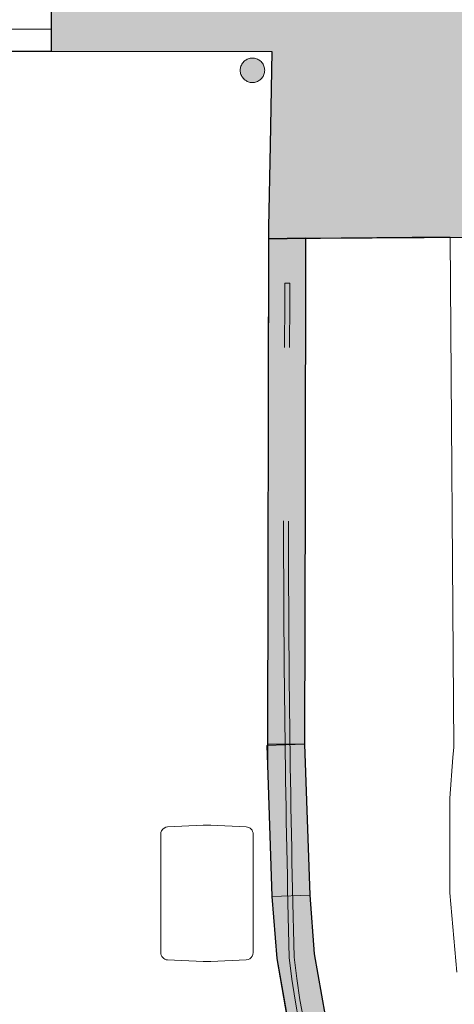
# Model space of a CAD drawing. Extents: x -6068 to 35118, y -17738 to 67348.
# Tile 103 of 243: x 1380 to 1557, y -2141 to -1738. Entities that reach past the tile are written whole.
import ezdxf

# ---------------------------------------------------------------- set-up
doc = ezdxf.new("R2010")
doc.units = 0
doc.header["$LTSCALE"] = 15
doc.linetypes.add('Continua', pattern=[0])
doc.linetypes.add('Cui_CONTINU', pattern=[0])
for name, color, linetype, lineweight, true_color in [('Baie Architectural - Seuil - NIVEAUX - Style par défaut', 7, 'Continua', 0, 0x000000), ('Bloc 3D - Dessin - NIVEAUX - Style par défaut', 7, 'Continua', 0, 0x000000), ('Enveloppe (vert.) Courbe - NIVEAUX - Style par défaut', 7, 'Continua', 0, 0x000000), ('Enveloppe - NIVEAUX - Style par défaut', 7, 'Continua', 0, 0x000000), ('Extrusion Solide - NIVEAUX - Style par défaut', 7, 'Continua', 0, 0x000000), ('Formes 2D - NIVEAUX - Style par défaut', 7, 'Continua', 0, 0x000000), ('Garde-corps - Traverse - NIVEAUX - Style par défaut', 7, 'Continua', 0, 0x000000)]:
    doc.layers.add(name, color=color, linetype=linetype, lineweight=lineweight, true_color=true_color)
doc.layers.add('EDL_RDJ murs & cloisons', color=5, linetype='CONTINUOUS')
doc.layers.add('PIS-fond de plan', color=7, linetype='Cui_CONTINU')

# ---------------------------------------------------------------- blocks, each defined once
blk = doc.blocks.new('EDL_RDJ plan_2025 10 17')
at = {"layer": 'EDL_RDJ murs & cloisons', "linetype": 'Continuous', "ltscale": 0.08}
h = blk.add_hatch(color=9, dxfattribs=at)
h.dxf.hatch_style = 1
h.paths.add_polyline_path([(1410.5, -1672.27), (1406.51, -1675.29), (1406.54, -1681.29), (1406.78, -1742.22), (1406.78, -1751.22), (1497.03, -1751.24), (1496.32, -1789.52), (1495.65, -1823.05), (1495.64, -1827.8), (1510.94, -1827.61), (1554.45, -1827.09), (1569.9, -1827.19), (1638.24, -1827.64), (1706.59, -1828.09), (1706.61, -1795.13), (1707.02, -1791.75), (1706.99, -1782.75), (1706.47, -1782.8), (1701.58, -1732.74), (1595.97, -1733.16), (1596.02, -1721.59), (1581.02, -1721.54), (1581.94, -1464.52), (1574.08, -1464.55), (1573.7, -1345.92), (1495.31, -1346.17), (1496.75, -1442.28), (1415.22, -1443.59), (1416.49, -1522.77), (1498.51, -1523.19), (1500.38, -1671.93)])
h = blk.add_hatch(color=9, dxfattribs=at)
h.dxf.hatch_style = 1
h.paths.add_polyline_path([(2825.24, -2431.33), (2825.15, -2445.93), (2915.83, -2446.46), (2914.48, -2469.57), (2908.65, -2502.66), (2899.01, -2534.84), (2885.7, -2565.69), (2868.91, -2594.78), (2848.99, -2621.54), (2825.79, -2646.17), (2800.05, -2667.76), (2771.98, -2686.23), (2763.51, -2690.93), (2744.67, -2699.85), (2712.09, -2711.71), (2678.37, -2719.7), (2643.94, -2723.73), (2609.28, -2723.73), (2574.85, -2719.7), (2541.12, -2711.71), (2509.77, -2700.38), (2500.41, -2695.64), (2470.99, -2677.9), (2443.79, -2656.93), (2419.16, -2632.99), (2397.41, -2606.4), (2385.92, -2589.38), (2368.9, -2558.6), (2355.45, -2526.11), (2347.6, -2500.12), (2340.54, -2484.11), (2333.49, -2468.1), (2324.6, -2453.04), (2315.71, -2437.99), (2294.49, -2410.19), (2270.13, -2385.1), (2242.98, -2363.07), (2213.41, -2344.4), (2184.47, -2330.44), (2148.51, -2318.12), (2113.72, -2310.8), (2078.31, -2307.64), (2042.77, -2308.7), (2007.61, -2313.95), (1973.31, -2323.32), (1940.36, -2336.68), (1921.24, -2346.78), (1906.54, -2353), (1891.84, -2359.22), (1861.12, -2367.96), (1829.56, -2372.86), (1810.12, -2373.93), (1782.63, -2373.64), (1749.34, -2369.75), (1716.72, -2362.02), (1685.22, -2350.55), (1655.26, -2335.51), (1627.25, -2317.09), (1601.57, -2295.54), (1578.57, -2271.16), (1565.96, -2255), (1561.05, -2247.77), (1543.9, -2218.06), (1530.32, -2186.57), (1520.48, -2153.71), (1514.52, -2119.92), (1512.7, -2095.89), (1510.57, -2034.21), (1510.75, -1930.91), (1510.94, -1827.61), (1495.62, -1827.8), (1495.27, -2034.18), (1495.27, -2034.74), (1495.25, -2042.7), (1497.11, -2096.43), (1499.03, -2121.74), (1505.3, -2157.3), (1515.66, -2191.9), (1529.96, -2225.06), (1548.44, -2257.07), (1566.62, -2281.18), (1590.87, -2306.89), (1617.94, -2329.6), (1647.46, -2349.02), (1679.04, -2364.88), (1712.25, -2376.96), (1746.63, -2385.11), (1781.73, -2389.21), (1810.56, -2389.52), (1831, -2388.4), (1864.46, -2383.2), (1897.02, -2373.94), (1928.2, -2360.74), (1947.07, -2350.76), (1978.31, -2338.1), (2010.82, -2329.21), (2044.16, -2324.23), (2077.85, -2323.24), (2111.42, -2326.23), (2144.4, -2333.17), (2176.36, -2343.97), (2205.88, -2358.06), (2233.88, -2375.74), (2259.6, -2396.61), (2282.67, -2420.38), (2302.77, -2446.7), (2319.61, -2475.22), (2332.92, -2505.42), (2340.72, -2531.27), (2354.85, -2565.37), (2372.71, -2597.68), (2379.46, -2608), (2384.95, -2615.45), (2407.81, -2643.4), (2433.71, -2668.57), (2462.3, -2690.62), (2493.22, -2709.26), (2500.55, -2712.97), (2503.89, -2714.17), (2536.82, -2726.08), (2572.25, -2734.47), (2608.41, -2738.7), (2644.81, -2738.7), (2680.97, -2734.47), (2716.4, -2726.08), (2750.61, -2713.63), (2770.4, -2704.25), (2778.84, -2699.64), (2809.01, -2679.8), (2836.08, -2657.08), (2848.21, -2644.23), (2860.34, -2631.37), (2881.44, -2603.03), (2899.11, -2572.42), (2913.11, -2539.97), (2923.24, -2506.11), (2929.38, -2471.31), (2930.78, -2447.29), (3039.62, -2450.43), (3040.05, -2435.44), (2937.68, -2432.48), (2931.4, -2432.3), (2916.4, -2431.86), (2887.54, -2431.7)])
at = {"layer": 'Formes 2D - NIVEAUX - Style par défaut', "linetype": 'Continuous', "lineweight": 0, "ltscale": 0.1, "true_color": 0xffffc3}
blk.add_hatch(color=7, dxfattribs=at).paths.add_polyline_path([(1484.12, -1758.97), (1484.14, -1759.4), (1484.2, -1759.84), (1484.29, -1760.26), (1484.42, -1760.68), (1484.59, -1761.08), (1484.79, -1761.47), (1485.03, -1761.84), (1485.29, -1762.18), (1485.59, -1762.5), (1485.91, -1762.8), (1486.25, -1763.06), (1486.62, -1763.3), (1487.01, -1763.5), (1487.41, -1763.67), (1487.83, -1763.8), (1488.25, -1763.89), (1488.69, -1763.95), (1489.12, -1763.97), (1489.56, -1763.95), (1489.99, -1763.89), (1490.42, -1763.8), (1490.83, -1763.67), (1491.24, -1763.5), (1491.62, -1763.3), (1491.99, -1763.06), (1492.34, -1762.8), (1492.66, -1762.5), (1492.95, -1762.18), (1493.22, -1761.84), (1493.45, -1761.47), (1493.65, -1761.08), (1493.82, -1760.68), (1493.95, -1760.26), (1494.05, -1759.84), (1494.1, -1759.4), (1494.12, -1758.97), (1494.1, -1758.53), (1494.05, -1758.1), (1493.95, -1757.67), (1493.82, -1757.26), (1493.65, -1756.85), (1493.45, -1756.47), (1493.22, -1756.1), (1492.95, -1755.75), (1492.66, -1755.43), (1492.34, -1755.14), (1491.99, -1754.87), (1491.62, -1754.64), (1491.24, -1754.44), (1490.83, -1754.27), (1490.42, -1754.14), (1489.99, -1754.04), (1489.56, -1753.99), (1489.12, -1753.97), (1488.69, -1753.99), (1488.25, -1754.04), (1487.83, -1754.14), (1487.41, -1754.27), (1487.01, -1754.44), (1486.62, -1754.64), (1486.25, -1754.87), (1485.91, -1755.14), (1485.59, -1755.43), (1485.29, -1755.75), (1485.03, -1756.1), (1484.79, -1756.47), (1484.59, -1756.85), (1484.42, -1757.26), (1484.29, -1757.67), (1484.2, -1758.1), (1484.14, -1758.53)])
at = {"layer": 'Baie Architectural - Seuil - NIVEAUX - Style par défaut', "color": 103, "linetype": 'Continua', "lineweight": 5, "ltscale": 0.1, "true_color": 0x49c386}
for p, q in [((1406.78, -1742.22), (1306.63, -1742.21)), ((1306.63, -1751.21), (1406.78, -1751.22))]:
    blk.add_line(p, q, dxfattribs=at)
at = {"layer": 'Bloc 3D - Dessin - NIVEAUX - Style par défaut', "color": 32, "linetype": 'Continua', "lineweight": 0, "ltscale": 0.1, "true_color": 0xd1591a}
for p, q in [((1468.94, -2067.37), (1469.73, -2067.35)), ((1470.51, -2067.34), (1469.73, -2067.35)), ((1469.73, -2067.35), (1470.51, -2067.34)), ((1471.5, -2067.35), (1470.51, -2067.34)), ((1472.09, -2067.37), (1471.5, -2067.35)), ((1451.71, -2070.3), (1451.62, -2071.06)), ((1451.62, -2071.06), (1451.62, -2119.36)), ((1451.99, -2069.6), (1451.71, -2070.3)), ((1452.44, -2068.99), (1451.99, -2069.6)), ((1453.03, -2068.51), (1452.44, -2068.99)), ((1453.71, -2068.19), (1453.03, -2068.51)), ((1454.46, -2068.06), (1453.71, -2068.19)), ((1468.94, -2067.37), (1454.46, -2068.06)), ((1486.57, -2068.06), (1472.09, -2067.37)), ((1487.13, -2068.14), (1486.57, -2068.06)), ((1487.67, -2068.33), (1487.13, -2068.14)), ((1488.16, -2068.61), (1487.67, -2068.33)), ((1488.59, -2068.99), (1488.16, -2068.61)), ((1488.94, -2069.44), (1488.59, -2068.99)), ((1489.2, -2069.94), (1488.94, -2069.44)), ((1489.36, -2070.49), (1489.2, -2069.94)), ((1489.41, -2071.06), (1489.36, -2070.49)), ((1489.41, -2119.36), (1489.41, -2071.06)), ((1451.62, -2119.36), (1451.67, -2119.93)), ((1489.32, -2120.11), (1489.41, -2119.36)), ((1451.67, -2119.93), (1451.83, -2120.47)), ((1451.83, -2120.47), (1452.09, -2120.98)), ((1452.09, -2120.98), (1452.44, -2121.43)), ((1452.44, -2121.43), (1452.87, -2121.8)), ((1452.87, -2121.8), (1453.36, -2122.09)), ((1453.36, -2122.09), (1453.89, -2122.28)), ((1453.89, -2122.28), (1454.46, -2122.36)), ((1454.46, -2122.36), (1468.94, -2123.04)), ((1469.73, -2123.02), (1468.94, -2123.04)), ((1468.94, -2123.04), (1469.73, -2123.02)), ((1469.73, -2123.02), (1470.5, -2123.01)), ((1470.5, -2123.01), (1471.47, -2123.02)), ((1471.5, -2123.02), (1470.51, -2123.01)), ((1470.51, -2123.01), (1471.5, -2123.02)), ((1472.09, -2123.04), (1471.5, -2123.02)), ((1472.09, -2123.04), (1486.57, -2122.36)), ((1486.57, -2122.36), (1487.32, -2122.23)), ((1487.32, -2122.23), (1488, -2121.91)), ((1488, -2121.91), (1488.59, -2121.43)), ((1488.59, -2121.43), (1489.04, -2120.82)), ((1489.04, -2120.82), (1489.32, -2120.11))]:
    blk.add_line(p, q, dxfattribs=at)
at = {"layer": 'EDL_RDJ murs & cloisons', "linetype": 'Continuous', "ltscale": 0.08}
for points in [[(1410.5, -1672.27), (1406.51, -1675.29), (1406.54, -1681.29), (1406.78, -1742.22), (1406.78, -1751.22), (1497.03, -1751.24), (1496.32, -1789.52), (1495.65, -1823.05), (1495.64, -1827.8), (1510.94, -1827.61), (1554.45, -1827.09), (1569.9, -1827.19), (1638.24, -1827.64)], [(1578.57, -2271.16), (1565.96, -2255), (1561.05, -2247.77), (1543.9, -2218.06), (1530.32, -2186.57), (1520.48, -2153.71), (1514.52, -2119.92), (1512.7, -2095.89), (1510.57, -2034.21), (1510.75, -1930.91), (1510.94, -1827.61), (1495.62, -1827.8), (1495.27, -2034.18), (1495.27, -2034.74), (1495.25, -2042.7), (1497.11, -2096.43), (1499.03, -2121.74), (1505.3, -2157.3), (1515.66, -2191.9), (1529.96, -2225.06), (1548.44, -2257.07), (1566.62, -2281.18), (1590.87, -2306.89)]]:
    blk.add_lwpolyline(points, dxfattribs=at)
at = {"layer": 'Enveloppe (vert.) Courbe - NIVEAUX - Style par défaut', "color": 9, "linetype": 'Continua', "lineweight": 13, "ltscale": 0.1, "true_color": 0xc0c0c0}
for p, q in [((1510.57, -2034.21), (1494.98, -2034.75)), ((1512.7, -2095.89), (1497.11, -2096.43)), ((1512.7, -2095.89), (1497.11, -2096.43)), ((1512.7, -2095.89), (1497.11, -2096.43)), ((1512.7, -2095.89), (1497.11, -2096.43)), ((1512.7, -2095.89), (1497.11, -2096.43)), ((1512.7, -2095.89), (1497.11, -2096.43)), ((1512.7, -2095.89), (1497.11, -2096.43)), ((1512.7, -2095.89), (1497.11, -2096.43)), ((1512.7, -2095.89), (1497.11, -2096.43))]:
    blk.add_line(p, q, dxfattribs=at)
at = {"layer": 'Enveloppe (vert.) Courbe - NIVEAUX - Style par défaut', "color": 18, "linetype": 'Continua', "lineweight": 20, "ltscale": 0.1, "true_color": 0x000000}
for p, q in [((1495.25, -2042.7), (1494.98, -2034.75)), ((1512.7, -2095.89), (1510.57, -2034.21)), ((1570.98, -2039.65), (1571.47, -2035.52)), ((1495.25, -2042.7), (1497.11, -2096.43)), ((1569.83, -2056.29), (1570.98, -2039.65)), ((1569.83, -2095.03), (1569.83, -2056.29)), ((1572.7, -2127.32), (1569.83, -2095.03)), ((1497.11, -2096.43), (1499.03, -2121.74)), ((1514.52, -2119.92), (1512.7, -2095.89)), ((1499.03, -2121.74), (1505.3, -2157.3)), ((1520.48, -2153.71), (1514.52, -2119.92))]:
    blk.add_line(p, q, dxfattribs=at)
at = {"layer": 'Enveloppe - NIVEAUX - Style par défaut', "color": 18, "linetype": 'Continua', "lineweight": 20, "ltscale": 0.1, "true_color": 0x000000}
for p, q in [((1406.78, -1742.22), (1406.78, -1751.22)), ((1406.78, -1751.22), (1497.03, -1751.24)), ((1497.03, -1751.24), (1495.62, -1827.8)), ((1495.65, -1823.05), (1495.25, -2042.7)), ((1495.62, -1827.8), (1507.9, -1827.65)), ((1507.9, -1827.65), (1510.94, -1827.61)), ((1507.9, -1827.65), (1510.94, -1827.61)), ((1507.9, -1827.65), (1510.94, -1827.61)), ((1507.9, -1827.65), (1510.94, -1827.61)), ((1507.9, -1827.65), (1510.94, -1827.61)), ((1507.9, -1827.65), (1510.94, -1827.61)), ((1507.9, -1827.65), (1510.94, -1827.61)), ((1510.57, -2034.21), (1510.94, -1827.61)), ((1510.94, -1827.61), (1554.45, -1827.09)), ((1510.94, -1827.61), (1554.45, -1827.09)), ((1510.94, -1827.61), (1554.45, -1827.09)), ((1510.94, -1827.61), (1554.45, -1827.09)), ((1510.94, -1827.61), (1554.45, -1827.09)), ((1510.94, -1827.61), (1554.45, -1827.09)), ((1510.94, -1827.61), (1554.45, -1827.09)), ((1510.94, -1827.61), (1554.45, -1827.09)), ((1569.9, -1827.19), (1554.45, -1827.09)), ((1569.9, -1827.19), (1554.45, -1827.09)), ((1569.9, -1827.19), (1554.45, -1827.09)), ((1569.9, -1827.19), (1554.45, -1827.09)), ((1569.9, -1827.19), (1554.45, -1827.09)), ((1569.9, -1827.19), (1554.45, -1827.09)), ((1569.9, -1827.19), (1554.45, -1827.09)), ((1569.9, -1827.19), (1554.45, -1827.09)), ((1569.9, -1827.19), (1554.45, -1827.09)), ((1569.9, -1827.19), (1554.45, -1827.09)), ((1569.9, -1827.19), (1706.59, -1828.09)), ((1571.47, -2035.52), (1569.9, -1827.19))]:
    blk.add_line(p, q, dxfattribs=at)
at = {"layer": 'Enveloppe - NIVEAUX - Style par défaut', "color": 9, "linetype": 'Continua', "lineweight": 13, "ltscale": 0.1, "true_color": 0xc0c0c0}
blk.add_line((1495.27, -2034.18), (1510.57, -2034.21), dxfattribs=at)
blk.add_line((1495.27, -2034.18), (1510.57, -2034.21), dxfattribs=at)
blk.add_line((1495.27, -2034.18), (1510.57, -2034.21), dxfattribs=at)
blk.add_line((1495.27, -2034.18), (1510.57, -2034.21), dxfattribs=at)
blk.add_line((1495.27, -2034.18), (1510.57, -2034.21), dxfattribs=at)
blk.add_line((1495.27, -2034.18), (1510.57, -2034.21), dxfattribs=at)
blk.add_line((1495.27, -2034.18), (1510.57, -2034.21), dxfattribs=at)
blk.add_line((1495.27, -2034.18), (1510.57, -2034.21), dxfattribs=at)
blk.add_line((1495.27, -2034.18), (1510.57, -2034.21), dxfattribs=at)
at = {"layer": 'Extrusion Solide - NIVEAUX - Style par défaut', "color": 253, "linetype": 'Continua', "lineweight": 13, "ltscale": 0.1, "true_color": 0xa5a5c0}
for p, q in [((1271.49, -1751.24), (1497.03, -1751.24)), ((1497.03, -1751.24), (1495.64, -1827.77)), ((1495.64, -1827.77), (1806.68, -1826.09))]:
    blk.add_line(p, q, dxfattribs=at)
at = {"layer": 'Formes 2D - NIVEAUX - Style par défaut', "color": 18, "linetype": 'Continua', "lineweight": 13, "ltscale": 0.1, "true_color": 0x000000}
blk.add_lwpolyline([(1484.12, -1758.97), (1484.14, -1759.4), (1484.2, -1759.84), (1484.29, -1760.26), (1484.42, -1760.68), (1484.59, -1761.08), (1484.79, -1761.47), (1485.03, -1761.84), (1485.29, -1762.18), (1485.59, -1762.5), (1485.91, -1762.8), (1486.25, -1763.06), (1486.62, -1763.3), (1487.01, -1763.5), (1487.41, -1763.67), (1487.83, -1763.8), (1488.25, -1763.89), (1488.69, -1763.95), (1489.12, -1763.97), (1489.56, -1763.95), (1489.99, -1763.89), (1490.42, -1763.8), (1490.83, -1763.67), (1491.24, -1763.5), (1491.62, -1763.3), (1491.99, -1763.06), (1492.34, -1762.8), (1492.66, -1762.5), (1492.95, -1762.18), (1493.22, -1761.84), (1493.45, -1761.47), (1493.65, -1761.08), (1493.82, -1760.68), (1493.95, -1760.26), (1494.05, -1759.84), (1494.1, -1759.4), (1494.12, -1758.97), (1494.1, -1758.53), (1494.05, -1758.1), (1493.95, -1757.67), (1493.82, -1757.26), (1493.65, -1756.85), (1493.45, -1756.47), (1493.22, -1756.1), (1492.95, -1755.75), (1492.66, -1755.43), (1492.34, -1755.14), (1491.99, -1754.87), (1491.62, -1754.64), (1491.24, -1754.44), (1490.83, -1754.27), (1490.42, -1754.14), (1489.99, -1754.04), (1489.56, -1753.99), (1489.12, -1753.97), (1488.69, -1753.99), (1488.25, -1754.04), (1487.83, -1754.14), (1487.41, -1754.27), (1487.01, -1754.44), (1486.62, -1754.64), (1486.25, -1754.87), (1485.91, -1755.14), (1485.59, -1755.43), (1485.29, -1755.75), (1485.03, -1756.1), (1484.79, -1756.47), (1484.59, -1756.85), (1484.42, -1757.26), (1484.29, -1757.67), (1484.2, -1758.1), (1484.14, -1758.53)], close=True, dxfattribs=at)
at = {"layer": 'Garde-corps - Traverse - NIVEAUX - Style par défaut', "color": 18, "linetype": 'Continua', "lineweight": 13, "ltscale": 0.1, "true_color": 0x000000}
for p, q in [((1502.35, -1853.65), (1502.37, -1845.98)), ((1502.37, -1845.98), (1504.37, -1845.98)), ((1504.35, -1853.66), (1504.37, -1845.98)), ((1502.22, -1872.22), (1502.35, -1853.65)), ((1504.22, -1872.23), (1504.35, -1853.66))]:
    blk.add_line(p, q, dxfattribs=at)
for centre, radius, start, end in [((8400.01, -1943.08), 6898.15, 180.000005, 181.48134), ((8399.97, -1943.09), 6896.11, 180.000005, 181.480684), ((1793.41, -2091.01), 290.85, 185.9992, 240.705), ((1793.41, -2091.01), 288.85, 186.0149, 240.7054)]:
    blk.add_arc(centre, radius, start, end, dxfattribs=at)

msp = doc.modelspace()

# ---------------------------------------------------------------- block references
at = {"layer": 'PIS-fond de plan'}
msp.add_blockref('EDL_RDJ plan_2025 10 17', (-14.33, 0), dxfattribs=at)

doc.saveas('drawing.dxf')
